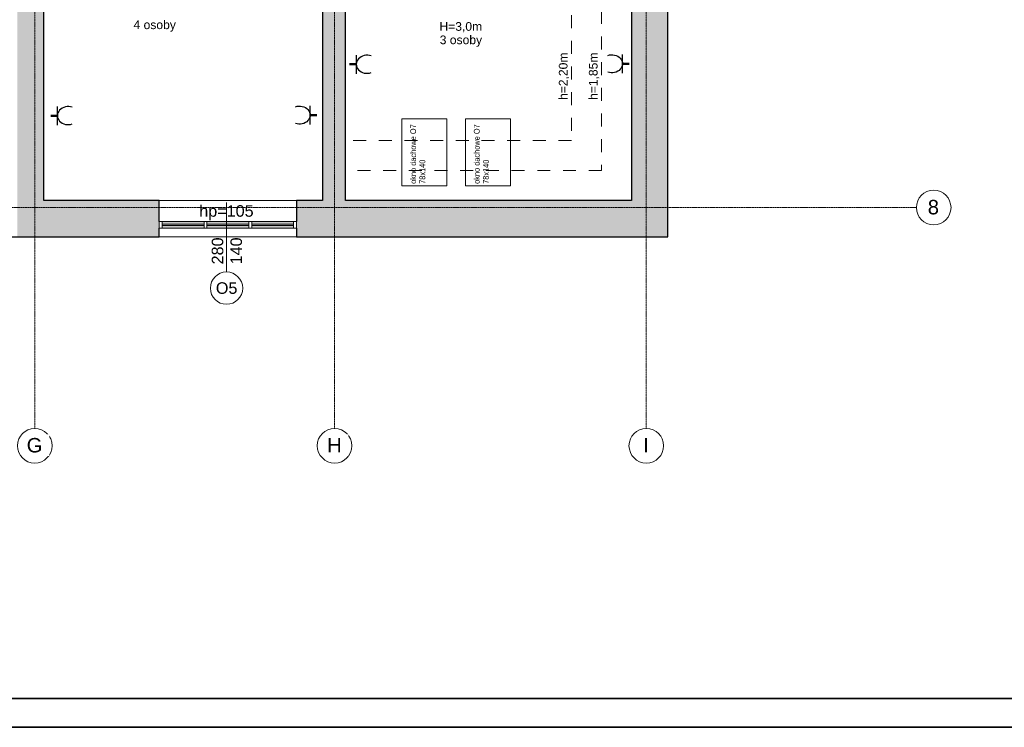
# Model space of a CAD drawing. Header units: centimetres. Extents: x 14504 to 44111, y -18976 to -7683.
# Tile 112 of 141: x 37770 to 39474, y -18976 to -17751. Entities that reach past the tile are written whole.
import ezdxf

# ---------------------------------------------------------------- set-up
doc = ezdxf.new("R2010")
doc.units = ezdxf.units.CM
doc.linetypes.add('Aligning Line 1_8_', pattern=[0.635, 0.3175, -0.3175])
doc.linetypes.add('Linia siatki', pattern=[0.9925, 0.47, -0.2175, 0.0875, -0.2175])
for name, color, linetype, lineweight in [('_gruba', 90, 'Continuous', 35), ('A-DETL', 6, 'Continuous', 9), ('A-DETL-THIN', 151, 'Continuous', 9), ('A-GLAZ', 151, 'Continuous', 9), ('A-WALL', 4, 'Continuous', 9), ('A-WALL-PATT', 111, 'Continuous', 25), ('G-ANNO-TEXT', 8, 'Continuous', 9), ('G-ANNO-TTLB', 6, 'Continuous', 9), ('I-WALL', 2, 'Continuous', 9), ('IE inst', 1, 'Continuous', 50), ('S-GRID', 8, 'Continuous', 9), ('S-GRID-IDEN', 8, 'Continuous', 9)]:
    doc.layers.add(name, color=color, linetype=linetype, lineweight=lineweight)
doc.styles.add('Arial', font='arial.ttf', dxfattribs={"height": 23.8125})
doc.styles.add('Arial_3', font='arial.ttf', dxfattribs={"width": 0.8, "height": 18})
doc.styles.add('Arial_4', font='arial.ttf', dxfattribs={"height": 10})
doc.styles.add('Arial_5', font='arial.ttf', dxfattribs={"height": 15})
doc.styles.add('Arial_B', font='arialbd.ttf', dxfattribs={"height": 3})
doc.styles.add('Arial_B_1', font='arialbd.ttf', dxfattribs={"width": 0.95, "height": 2.4})

# ---------------------------------------------------------------- blocks, each defined once
blk = doc.blocks.new('Aluminum_2 szybowe - 160x140 wymiana-631481-6_Poziom posadzka II pietra')
at = {"layer": 'A-GLAZ'}
h = blk.add_hatch(color=256, dxfattribs=at)
h.paths.add_polyline_path([(-132.1, -19.2), (-59.7, -19.2), (-59.7, -14.7), (-132.1, -14.7)])
h.paths.add_polyline_path([(-132.1, -12.2), (-59.7, -12.2), (-59.7, -7.7), (-132.1, -7.7)])
h = blk.add_hatch(color=256, dxfattribs=at)
h.paths.add_polyline_path([(17.8, -19.2), (17.8, -14.7), (-54.6, -14.7), (-54.6, -19.2)])
h.paths.add_polyline_path([(-54.6, -12.2), (17.8, -12.2), (17.8, -7.7), (-54.6, -7.7)])
at = {"layer": 'A-GLAZ', "lineweight": 18}
for p, q in [((-137.2, -7.7), (-132.1, -7.7)), ((-137.2, -19.2), (-137.2, -7.7)), ((-132.1, -7.7), (-132.1, -19.2)), ((-132.1, -12.2), (-59.7, -12.2)), ((-132.1, -14.7), (-132.1, -12.2)), ((-59.7, -14.7), (-132.1, -14.7)), ((-59.7, -7.7), (-54.6, -7.7)), ((-59.7, -19.2), (-59.7, -7.7)), ((-59.7, -12.2), (-59.7, -14.7)), ((-54.6, -7.7), (-54.6, -19.2)), ((-54.6, -12.2), (17.8, -12.2)), ((-54.6, -14.7), (-54.6, -12.2)), ((17.8, -14.7), (-54.6, -14.7)), ((17.8, -7.7), (22.8, -7.7)), ((17.8, -19.2), (17.8, -7.7)), ((17.8, -12.2), (17.8, -14.7)), ((22.8, -7.7), (22.8, -19.2)), ((-132.1, -19.2), (-137.2, -19.2)), ((-54.6, -19.2), (-59.7, -19.2)), ((22.8, -19.2), (17.8, -19.2))]:
    blk.add_line(p, q, dxfattribs=at)
at = {"layer": 'A-GLAZ'}
for p, q in [((-59.7, -7.7), (-132.1, -7.7)), ((17.8, -7.7), (-54.6, -7.7)), ((-132.1, -19.2), (-59.7, -19.2)), ((-54.6, -19.2), (17.8, -19.2))]:
    blk.add_line(p, q, dxfattribs=at)
blk = doc.blocks.new('Siatka - M_Symbol siatki - okrąg-11506-6_Poziom posadzka II pietra')
at = {"layer": 'S-GRID-IDEN'}
blk.add_circle((0, 0), 0.3, dxfattribs=at)

msp = doc.modelspace()

# ---------------------------------------------------------------- hatches: boundary and pattern name
at = {"layer": 'A-WALL-PATT', "lineweight": 9, "transparency": 33554610}
h = msp.add_hatch(color=256, dxfattribs=at)
h.paths.add_polyline_path([(37766.1, -18063.9), (37812.1, -18063.9), (37812.1, -17274.9), (37766.1, -17274.9), (37766.1, -18061.9)])
h.paths.add_polyline_path([(37766.1, -17129.9), (37812.1, -17129.9), (37812.1, -16523.9), (37766.1, -16523.9), (37766.1, -17076.1)])
for points in [[(38892.1, -18063.9), (38892.1, -16553.9), (38829.1, -16553.9), (38829.1, -18063.9)], [(38892.1, -18126.9), (38892.1, -18063.9), (38314.1, -18063.9), (38314.1, -18126.9), (38410.9, -18126.9)]]:
    msp.add_hatch(color=256, dxfattribs=at).paths.add_polyline_path(points)
h = msp.add_hatch(color=256, dxfattribs=at)
h.paths.add_polyline_path([(38314.1, -18063.9), (38334.1, -18063.9), (38334.1, -17334.9), (38294.1, -17334.9), (38294.1, -18063.9)])
h.paths.add_polyline_path([(38294.1, -17107.9), (38334.1, -17107.9), (38334.1, -16616.9), (38294.1, -16616.9), (38294.1, -17076.1)])
h = msp.add_hatch(color=256, dxfattribs=at)
h.paths.add_polyline_path([(38255.8, -18126.9), (38314.1, -18126.9), (38314.1, -18063.9), (38249.1, -18063.9), (38249.1, -18126.9)])
h.paths.add_polyline_path([(37766.1, -18126.9), (38011.6, -18126.9), (38011.6, -18063.9), (37766.1, -18063.9)])

# ---------------------------------------------------------------- linework, layer by layer
at = {"layer": 'A-DETL', "linetype": 'Aligning Line 1_8_', "ltscale": 70}
for p, q in [((38777.1, -16668.9), (38777.1, -18011.9)), ((38725.1, -16720.9), (38725.1, -17959.9)), ((38725.1, -17959.9), (38334.1, -17959.9)), ((38777.1, -18011.9), (38334.1, -18011.9))]:
    msp.add_line(p, q, dxfattribs=at)
at = {"layer": 'A-DETL-THIN'}
for p, q in [((38431.4, -17922.6), (38509.4, -17922.6)), ((38431.4, -18038.6), (38431.4, -17922.6)), ((38509.4, -17922.6), (38509.4, -18038.6)), ((38541.4, -17922.6), (38619.4, -17922.6)), ((38541.4, -18038.6), (38541.4, -17922.6)), ((38619.4, -17922.6), (38619.4, -18038.6)), ((38509.4, -18038.6), (38431.4, -18038.6)), ((38619.4, -18038.6), (38541.4, -18038.6)), ((38128.1, -18187.7), (38128.1, -18067.7))]:
    msp.add_line(p, q, dxfattribs=at)
msp.add_circle((38128.1, -18215.7), 28, dxfattribs=at)
at = {"layer": 'A-WALL', "lineweight": 25}
for p, q in [((38892.1, -18126.9), (38892.1, -16553.9)), ((37812.1, -18063.9), (37812.1, -17334.9)), ((38829.1, -17588.9), (38829.1, -18063.9)), ((38011.6, -18063.9), (37812.1, -18063.9)), ((38011.6, -18100.5), (38011.6, -18063.9)), ((38294.1, -18063.9), (38249.1, -18063.9)), ((38249.1, -18063.9), (38249.1, -18100.5)), ((38829.1, -18063.9), (38334.1, -18063.9)), ((38011.6, -18126.9), (38011.6, -18111.9)), ((38249.1, -18111.9), (38249.1, -18126.9)), ((37598.6, -18126.9), (38011.6, -18126.9)), ((38249.1, -18126.9), (38892.1, -18126.9))]:
    msp.add_line(p, q, dxfattribs=at)
at = {"layer": 'A-WALL'}
for p, q in [((38011.6, -18063.9), (38249.1, -18063.9)), ((38249.1, -18126.9), (38011.6, -18126.9))]:
    msp.add_line(p, q, dxfattribs=at)
at = {"layer": 'I-WALL', "lineweight": 25}
for p, q in [((38294.1, -17334.9), (38294.1, -18063.9)), ((38334.1, -18063.9), (38334.1, -17334.9))]:
    msp.add_line(p, q, dxfattribs=at)
at = {"layer": 'IE inst', "linetype": 'Continuous', "lineweight": -3}
for p, q in [((38352.8, -17844.5), (38352.8, -17812.2)), ((38813.3, -17843.7), (38813.3, -17811.4)), ((37835.5, -17933.4), (37835.5, -17901.2)), ((38272.7, -17932.6), (38272.7, -17900.3))]:
    msp.add_line(p, q, dxfattribs=at)
at = {"layer": 'IE inst'}
for p, q in [((38352.8, -17828.2), (38341, -17828.2)), ((38813.3, -17827.4), (38825.1, -17827.4)), ((37835.5, -17917.2), (37823.7, -17917.2)), ((38272.7, -17916.3), (38284.5, -17916.3))]:
    msp.add_line(p, q, dxfattribs=at)
at = {"layer": 'IE inst', "linetype": 'Continuous', "lineweight": -3}
for centre in [(38371.2, -17828.2), (37853.9, -17917.1)]:
    msp.add_ellipse(centre, major_axis=(-18.5, 0), ratio=0.845477, start_param=4.316789, end_param=8.249581, dxfattribs=at)
at = {"layer": 'IE inst', "linetype": 'Continuous', "lineweight": -3, "extrusion": (0, 0, -1)}
for centre in [(38794.9, -17827.3), (38254.3, -17916.2)]:
    msp.add_ellipse(centre, major_axis=(18.5, 0), ratio=0.845477, start_param=4.316789, end_param=8.249581, dxfattribs=at)
at = {"layer": 'S-GRID', "linetype": 'Linia siatki'}
for p, q in [((37796.1, -16154.3), (37796.1, -18458.6)), ((38315.1, -16154.3), (38315.1, -18458.6)), ((38854.6, -16154.3), (38854.6, -18458.6)), ((35798.9, -18076.2), (39321.9, -18076.2))]:
    msp.add_line(p, q, dxfattribs=at)

# ---------------------------------------------------------------- block references
at = {"layer": 'A-GLAZ'}
for p in [(38148.8, -18092.8), (38226.3, -18092.8)]:
    msp.add_blockref('Aluminum_2 szybowe - 160x140 wymiana-631481-6_Poziom posadzka II pietra', p, dxfattribs=at)
at = {"layer": 'S-GRID-IDEN', "xscale": 99.99999999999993, "yscale": 99.99999999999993, "zscale": 99.99999999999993}
for p, rotation in [((39351.9, -18076.2), 269.9999999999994), ((37796.1, -18488.6), 180), ((38315.1, -18488.6), 180), ((38854.6, -18488.6), 180)]:
    msp.add_blockref('Siatka - M_Symbol siatki - okrąg-11506-6_Poziom posadzka II pietra', p, dxfattribs=dict(at, rotation=rotation))

# ---------------------------------------------------------------- texts
at = {"layer": 'G-ANNO-TEXT', "attachment_point": 1}
for s, insert, char_height, width, style in [('4 osoby', (37967, -17752.3), 15, 87.384, 'Arial_4'), ('H=3,0m', (38496.5, -17755.2), 15, 91.392, 'Arial_4'), ('3 osoby', (38497, -17778.4), 15, 87.384, 'Arial_4'), ('hp=105', (38080.9, -18072.1), 20, 116.245, 'Arial_5'), ('O5', (38109.6, -18205.6), 20, 45.696, 'Arial_5')]:
    msp.add_mtext(s, dxfattribs=dict(at, insert=insert, char_height=char_height, width=width, style=style))
at = {"layer": 'G-ANNO-TEXT', "attachment_point": 1, "rotation": 90}
for s, insert, char_height, width, style in [('h=2,20m', (38703.2, -17890), 15, 101.814, 'Arial_4'), ('h=1,85m', (38755.2, -17890), 15, 101.814, 'Arial_4'), ('okno dachowe O7 ', (38446.1, -18035.2), 10, 140.295, 'Arial_3'), ('okno dachowe O7 ', (38556.1, -18035.2), 10, 140.295, 'Arial_3'), ('78x140', (38462, -18035.2), 10, 56.118, 'Arial_3'), ('78x140', (38572, -18035.2), 10, 56.118, 'Arial_3'), ('280', (38102.4, -18174.6), 20, 57.721, 'Arial_5'), ('140', (38134.8, -18174.6), 20, 57.721, 'Arial_5')]:
    msp.add_mtext(s, dxfattribs=dict(at, insert=insert, char_height=char_height, width=width, style=style))
at = {"layer": 'G-ANNO-TTLB', "attachment_point": 1}
for s, insert, char_height, width, style in [('\\A1;\\pi153.657;Przebudowa pomieszczeń w budynku \\P\\pi37.4677;Środowiskowego Domu Samopomocy typu C wraz \\P\\pi70.0917;z\\~budową szybu windowego i montażem windy \\P\\pi24.2675;wewnątrz budynku przy ul. Pietraszki 15 w Kielcach.', (34294, -17841.3), 28, 966.852, 'Arial_B_1'), ('\\pi133.33;FUNDACJA GRAMY Z TOBĄ', (34347.1, -18113.6), 30, 829.17, 'Arial_B')]:
    msp.add_mtext(s, dxfattribs=dict(at, insert=insert, char_height=char_height, width=width, style=style))

# ---------------------------------------------------------------- next in the draw order: texts
at = {"layer": 'S-GRID-IDEN', "char_height": 25, "attachment_point": 1, "style": 'Arial', "bg_fill": 3, "box_fill_scale": 1.25, "bg_fill_color": 256, "bg_fill_true_color": 13158600, "bg_fill_transparency": 0}
for s, insert, width in [('\\fArial|b0|i0|c238|p34|;8', (39341.7, -18063), 23.249), ('\\fArial|b0|i0|c238|p34|;G', (37782.2, -18475.2), 32.869), ('\\fArial|b0|i0|c238|p34|;H', (38302.2, -18475.2), 30.464), ('\\fArial|b0|i0|c238|p34|;I', (38849.3, -18475.2), 12.025)]:
    msp.add_mtext(s, dxfattribs=dict(at, insert=insert, width=width))

# ---------------------------------------------------------------- next in the draw order: linework, layer by layer
at = {"layer": '_gruba'}
for points in [[(35620.2, -16006.1), (40620.2, -16006.1), (40620.2, -18976.1), (35620.2, -18976.1)], [(35670.2, -18926.1), (40570.2, -18926.1), (40570.2, -16056.1), (35670.2, -16056.1)]]:
    msp.add_lwpolyline(points, dxfattribs=at)

doc.saveas('drawing.dxf')
